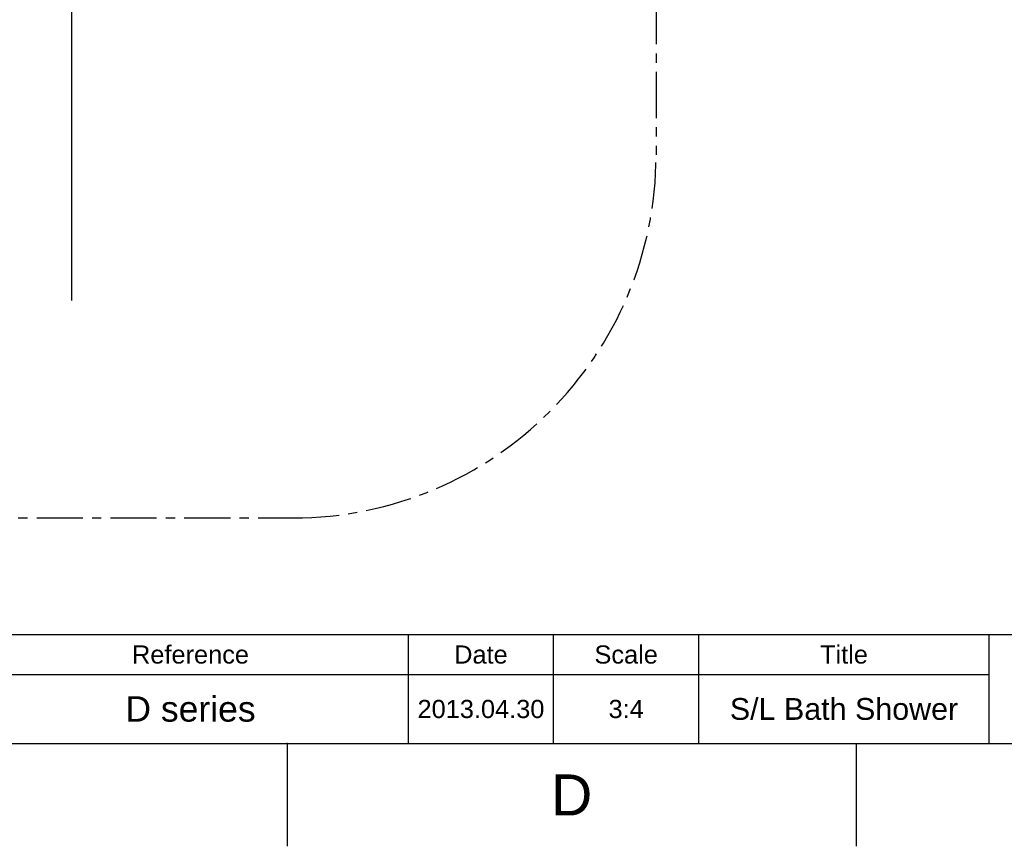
# Model space of a CAD drawing. Header units: millimetres. Extents: x 789 to 1209, y 393 to 987.
# Tile 2 of 37: x 1001 to 1137, y 393 to 506. Entities that reach past the tile are written whole.
import ezdxf

# ---------------------------------------------------------------- set-up
doc = ezdxf.new("R2010")
doc.units = ezdxf.units.MM
doc.header["$LTSCALE"] = 0.1
doc.linetypes.add('CENTERX2', pattern=[101.6, 63.5, -12.7, 12.7, -12.7])
for name, color, linetype in [('CENTER', 1, 'CENTERX2'), ('FORM', 7, 'Continuous'), ('TEXT', 2, 'Continuous')]:
    doc.layers.add(name, color=color, linetype=linetype)
doc.styles.get("Standard").update_dxf_attribs({"font": 'arial_0.ttf'})

msp = doc.modelspace()

# ---------------------------------------------------------------- linework, layer by layer
for p, q in [((1008.6523, 467.7556), (1008.6523, 922.0732)), ((803.291, 406.7277), (1195.0082, 406.7277)), ((1038.3213, 406.7277), (1038.3213, 392.5863)), ((1116.6648, 406.7277), (1116.6648, 392.5863))]:
    msp.add_line(p, q)
msp.add_point((1038.3213, 406.7277))
at = {"layer": 'CENTER'}
for p, q in [((1089.1273, 509.3748), (1089.1273, 487.8022)), ((993.6753, 437.8022), (1039.1273, 437.8022))]:
    msp.add_line(p, q, dxfattribs=at)
msp.add_arc((1039.1273, 487.8022), 50, 270, 0, dxfattribs=at)
at = {"layer": 'FORM'}
for p, q in [((924.5082, 421.7277), (1195.0082, 421.7277)), ((1055.0082, 406.7277), (1055.0082, 421.7277)), ((1055.0082, 406.7277), (1055.0082, 421.7277)), ((1055.0082, 406.7277), (1055.0082, 421.7277)), ((1075.0082, 406.7277), (1075.0082, 421.7277)), ((1095.0082, 406.7277), (1095.0082, 421.7277)), ((1135.0082, 406.7277), (1135.0082, 421.7277)), ((995.0082, 416.2277), (1135.0082, 416.2277))]:
    msp.add_line(p, q, dxfattribs=at)

# ---------------------------------------------------------------- texts
at = {"insert": (1077.493, 399.657), "char_height": 5.6566, "attachment_point": 5}
msp.add_mtext_dynamic_manual_height_columns('D', width=10, gutter_width=12.5, heights=[0], dxfattribs=at)
at = {"layer": 'TEXT', "attachment_point": 5}
for s, width, insert, char_height in [('Reference', 60, (1025.0082, 418.9777), 2.5), ('Scale', 20, (1085.0082, 418.9777), 2.5), ('Title', 40, (1115.0082, 418.9777), 2.5), ('Date', 20, (1065.0082, 418.9777), 2.5), ('D series', 60, (1025.0082, 411.4777), 3.5), ('2013.04.30', 20, (1065.0082, 411.4777), 2.5), ('3:4', 20, (1085.0082, 411.4777), 2.5), ('S/L Bath Shower', 40, (1115.0082, 411.4777), 3)]:
    msp.add_mtext_dynamic_manual_height_columns(s, width=width, gutter_width=12.5, heights=[0], dxfattribs=dict(at, insert=insert, char_height=char_height))

doc.saveas('drawing.dxf')
